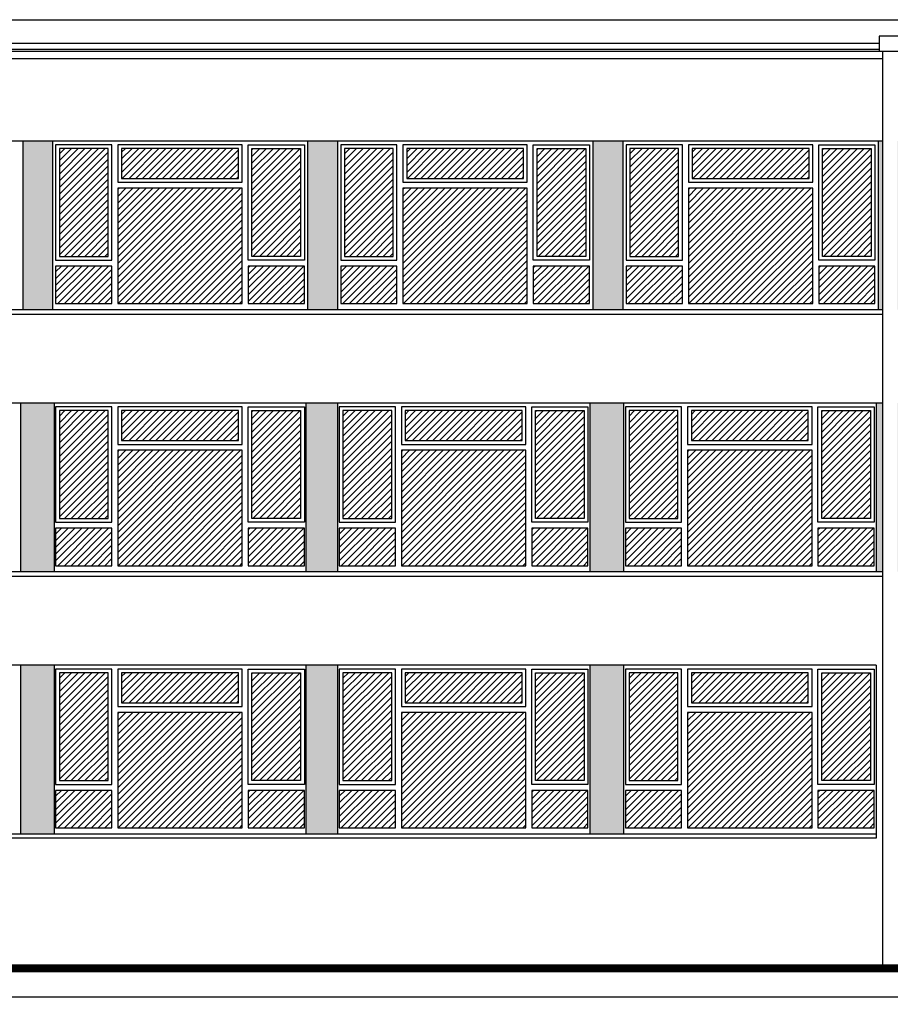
# Model space of a CAD drawing. Header units: millimetres. Extents: x 167273 to 188273, y -125105 to -88145.
# Tile 86 of 210: x 175760 to 176922, y -111648 to -110333. Entities that reach past the tile are written whole.
import ezdxf

# ---------------------------------------------------------------- set-up
doc = ezdxf.new("R2010")
doc.units = ezdxf.units.MM
doc.linetypes.add('AUSGEZOGEN', pattern=[0])
doc.layers.add('7031', color=7, linetype='AUSGEZOGEN', true_color=0x474b4e)
doc.layers.add('_SZYBY', color=7, linetype='Continuous', lineweight=5, true_color=0xb3b3b3)
for name, color, linetype in [('a-wymiary', 9, 'Continuous'), ('b-cienka', 9, 'Continuous'), ('b-widokowa', 7, 'Continuous'), ('b-ściany', 2, 'Continuous')]:
    doc.layers.add(name, color=color, linetype=linetype)
doc.styles.add('PPAB_100', font='romans.shx', dxfattribs={"width": 0.7, "height": 12})
doc.dimstyles.new('newPPAB_100', dxfattribs={"dimscale": 0, "dimtxt": 16, "dimasz": 1, "dimexe": 10, "dimexo": 10, "dimgap": 5, "dimtad": 1, "dimdec": 0, "dimzin": 0, "dimdsep": 46, "dimtxsty": 'PPAB_100', "dimblk": 'tick_50', "dimcen": 0.09, "dimdle": 5, "dimse1": 1, "dimse2": 1, "dimclrd": 9, "dimclre": 9, "dimclrt": 161, "dimadec": 0, "dimazin": 0, "dimtfac": 1, "dimtdec": 0, "dimtix": 1, "dimtmove": 2, "dimatfit": 0, "dimldrblk": 'tick_50', "dimfxl": 0, "dimtolj": 1, "dimtzin": 0, "dimarcsym": 0})

# ---------------------------------------------------------------- blocks, each defined once
blk = doc.blocks.new('tick_50')
at = {"color": 9, "ltscale": 20}
for p, q in [((-5, 0), (5, 0)), ((0, 10), (0, -10))]:
    blk.add_line(p, q, dxfattribs=at)
at = {"color": 0}
blk.add_line((2.5, 2.5), (-2.5, -2.5), dxfattribs=at)

msp = doc.modelspace()

# ---------------------------------------------------------------- hatches: boundary and pattern name
at = {"layer": '7031'}
for points in [[(175804.44, -110495.35), (175764.44, -110495.35), (175764.44, -110720.35), (175804.44, -110720.35)], [(176184.44, -110495.35), (176144.44, -110495.35), (176144.44, -110720.35), (176184.44, -110720.35)], [(176565.44, -110495.35), (176525.44, -110495.35), (176525.44, -110720.35), (176565.44, -110720.35)], [(175806.44, -110845.35), (175761.44, -110845.35), (175761.44, -111070.35), (175806.44, -111070.35)], [(176184.44, -110845.35), (176142.44, -110845.35), (176142.44, -111070.35), (176184.44, -111070.35)], [(176566.44, -110845.35), (176521.44, -110845.35), (176521.44, -111070.35), (176566.44, -111070.35)], [(175806.44, -111195.35), (175761.44, -111195.35), (175761.44, -111420.35), (175806.44, -111420.35)], [(176184.44, -111195.35), (176142.44, -111195.35), (176142.44, -111420.35), (176184.44, -111420.35)], [(176566.44, -111195.35), (176521.44, -111195.35), (176521.44, -111420.35), (176566.44, -111420.35)]]:
    msp.add_hatch(color=256, dxfattribs=at).paths.add_polyline_path(points)
h = msp.add_hatch(color=256, dxfattribs=at)
h.paths.add_polyline_path([(176949.44, -110495.35), (176932.44, -110495.35), (176932.44, -110720.35), (176949.44, -110720.35)])
h.paths.add_polyline_path([(176912.44, -110495.35), (176906.44, -110495.35), (176906.44, -110720.35), (176912.44, -110720.35)])
h = msp.add_hatch(color=256, dxfattribs=at)
h.paths.add_polyline_path([(176912.44, -110845.35), (176903.44, -110845.35), (176903.44, -111070.35), (176912.44, -111070.35)])
h.paths.add_polyline_path([(176945.44, -110845.35), (176932.44, -110845.35), (176932.44, -111070.35), (176945.44, -111070.35)])
at = {"layer": '_SZYBY'}
h = msp.add_hatch(dxfattribs=at)
h.set_pattern_fill('ANSI31', color=256, scale=2, style=0)
h.set_pattern_definition([(45, (493.1585, 350), (-4.49012806, 4.49012806), [])])
h.paths.add_polyline_path([(175878.44, -110505.35), (175813.44, -110505.35), (175813.44, -110649.35), (175878.44, -110649.35)])
h.paths.add_polyline_path([(175883.44, -110662.35), (175808.44, -110662.35), (175808.44, -110712.35), (175883.44, -110712.35)])
h.paths.add_polyline_path([(176057.44, -110558.35), (175891.44, -110558.35), (175891.44, -110712.35), (176057.44, -110712.35)])
h.paths.add_polyline_path([(176052.44, -110505.35), (175896.44, -110505.35), (175896.44, -110545.35), (176052.44, -110545.35)])
h.paths.add_polyline_path([(176135.44, -110505.35), (176070.44, -110505.35), (176070.44, -110649.35), (176135.44, -110649.35)])
h.paths.add_polyline_path([(176140.44, -110662.35), (176065.44, -110662.35), (176065.44, -110712.35), (176140.44, -110712.35)])
h = msp.add_hatch(dxfattribs=at)
h.set_pattern_fill('ANSI31', color=256, scale=2, style=0)
h.set_pattern_definition([(45, (873.6585, 350), (-4.49012806, 4.49012806), [])])
h.paths.add_polyline_path([(176258.94, -110505.35), (176193.94, -110505.35), (176193.94, -110649.35), (176258.94, -110649.35)])
h.paths.add_polyline_path([(176263.94, -110662.35), (176188.94, -110662.35), (176188.94, -110712.35), (176263.94, -110712.35)])
h.paths.add_polyline_path([(176437.94, -110558.35), (176271.94, -110558.35), (176271.94, -110712.35), (176437.94, -110712.35)])
h.paths.add_polyline_path([(176432.94, -110505.35), (176276.94, -110505.35), (176276.94, -110545.35), (176432.94, -110545.35)])
h.paths.add_polyline_path([(176515.94, -110505.35), (176450.94, -110505.35), (176450.94, -110649.35), (176515.94, -110649.35)])
h.paths.add_polyline_path([(176520.94, -110662.35), (176445.94, -110662.35), (176445.94, -110712.35), (176520.94, -110712.35)])
h = msp.add_hatch(dxfattribs=at)
h.set_pattern_fill('ANSI31', color=256, scale=2, style=0)
h.set_pattern_definition([(45, (1254.6585, 350), (-4.49012806, 4.49012806), [])])
h.paths.add_polyline_path([(176639.94, -110505.35), (176574.94, -110505.35), (176574.94, -110649.35), (176639.94, -110649.35)])
h.paths.add_polyline_path([(176644.94, -110662.35), (176569.94, -110662.35), (176569.94, -110712.35), (176644.94, -110712.35)])
h.paths.add_polyline_path([(176818.94, -110558.35), (176652.94, -110558.35), (176652.94, -110712.35), (176818.94, -110712.35)])
h.paths.add_polyline_path([(176813.94, -110505.35), (176657.94, -110505.35), (176657.94, -110545.35), (176813.94, -110545.35)])
h.paths.add_polyline_path([(176896.94, -110505.35), (176831.94, -110505.35), (176831.94, -110649.35), (176896.94, -110649.35)])
h.paths.add_polyline_path([(176901.94, -110662.35), (176826.94, -110662.35), (176826.94, -110712.35), (176901.94, -110712.35)])
h = msp.add_hatch(dxfattribs=at)
h.set_pattern_fill('ANSI31', color=256, scale=2, style=0)
h.set_pattern_definition([(45, (493.1585, -3e-11), (-4.49012806, 4.49012806), [])])
h.paths.add_polyline_path([(175878.44, -110855.35), (175813.44, -110855.35), (175813.44, -110999.35), (175878.44, -110999.35)])
h.paths.add_polyline_path([(175883.44, -111012.35), (175808.44, -111012.35), (175808.44, -111062.35), (175883.44, -111062.35)])
h.paths.add_polyline_path([(176057.44, -110908.35), (175891.44, -110908.35), (175891.44, -111062.35), (176057.44, -111062.35)])
h.paths.add_polyline_path([(176052.44, -110855.35), (175896.44, -110855.35), (175896.44, -110895.35), (176052.44, -110895.35)])
h.paths.add_polyline_path([(176135.44, -110855.35), (176070.44, -110855.35), (176070.44, -110999.35), (176135.44, -110999.35)])
h.paths.add_polyline_path([(176140.44, -111012.35), (176065.44, -111012.35), (176065.44, -111062.35), (176140.44, -111062.35)])
h = msp.add_hatch(dxfattribs=at)
h.set_pattern_fill('ANSI31', color=256, scale=2, style=0)
h.set_pattern_definition([(45, (871.6585, -1e-11), (-4.49012806, 4.49012806), [])])
h.paths.add_polyline_path([(176256.94, -110855.35), (176191.94, -110855.35), (176191.94, -110999.35), (176256.94, -110999.35)])
h.paths.add_polyline_path([(176261.94, -111012.35), (176186.94, -111012.35), (176186.94, -111062.35), (176261.94, -111062.35)])
h.paths.add_polyline_path([(176435.94, -110908.35), (176269.94, -110908.35), (176269.94, -111062.35), (176435.94, -111062.35)])
h.paths.add_polyline_path([(176430.94, -110855.35), (176274.94, -110855.35), (176274.94, -110895.35), (176430.94, -110895.35)])
h.paths.add_polyline_path([(176513.94, -110855.35), (176448.94, -110855.35), (176448.94, -110999.35), (176513.94, -110999.35)])
h.paths.add_polyline_path([(176518.94, -111012.35), (176443.94, -111012.35), (176443.94, -111062.35), (176518.94, -111062.35)])
h = msp.add_hatch(dxfattribs=at)
h.set_pattern_fill('ANSI31', color=256, scale=2, style=0)
h.set_pattern_definition([(45, (1253.6585, 1e-11), (-4.49012806, 4.49012806), [])])
h.paths.add_polyline_path([(176638.94, -110855.35), (176573.94, -110855.35), (176573.94, -110999.35), (176638.94, -110999.35)])
h.paths.add_polyline_path([(176643.94, -111012.35), (176568.94, -111012.35), (176568.94, -111062.35), (176643.94, -111062.35)])
h.paths.add_polyline_path([(176817.94, -110908.35), (176651.94, -110908.35), (176651.94, -111062.35), (176817.94, -111062.35)])
h.paths.add_polyline_path([(176812.94, -110855.35), (176656.94, -110855.35), (176656.94, -110895.35), (176812.94, -110895.35)])
h.paths.add_polyline_path([(176895.94, -110855.35), (176830.94, -110855.35), (176830.94, -110999.35), (176895.94, -110999.35)])
h.paths.add_polyline_path([(176900.94, -111012.35), (176825.94, -111012.35), (176825.94, -111062.35), (176900.94, -111062.35)])
h = msp.add_hatch(dxfattribs=at)
h.set_pattern_fill('ANSI31', color=256, scale=2, style=0)
h.set_pattern_definition([(45, (493.1585, -350), (-4.49012806, 4.49012806), [])])
h.paths.add_polyline_path([(175878.44, -111205.35), (175813.44, -111205.35), (175813.44, -111349.35), (175878.44, -111349.35)])
h.paths.add_polyline_path([(175883.44, -111362.35), (175808.44, -111362.35), (175808.44, -111412.35), (175883.44, -111412.35)])
h.paths.add_polyline_path([(176057.44, -111258.35), (175891.44, -111258.35), (175891.44, -111412.35), (176057.44, -111412.35)])
h.paths.add_polyline_path([(176052.44, -111205.35), (175896.44, -111205.35), (175896.44, -111245.35), (176052.44, -111245.35)])
h.paths.add_polyline_path([(176135.44, -111205.35), (176070.44, -111205.35), (176070.44, -111349.35), (176135.44, -111349.35)])
h.paths.add_polyline_path([(176140.44, -111362.35), (176065.44, -111362.35), (176065.44, -111412.35), (176140.44, -111412.35)])
h = msp.add_hatch(dxfattribs=at)
h.set_pattern_fill('ANSI31', color=256, scale=2, style=0)
h.set_pattern_definition([(45, (871.6585, -350), (-4.49012806, 4.49012806), [])])
h.paths.add_polyline_path([(176256.94, -111205.35), (176191.94, -111205.35), (176191.94, -111349.35), (176256.94, -111349.35)])
h.paths.add_polyline_path([(176261.94, -111362.35), (176186.94, -111362.35), (176186.94, -111412.35), (176261.94, -111412.35)])
h.paths.add_polyline_path([(176435.94, -111258.35), (176269.94, -111258.35), (176269.94, -111412.35), (176435.94, -111412.35)])
h.paths.add_polyline_path([(176430.94, -111205.35), (176274.94, -111205.35), (176274.94, -111245.35), (176430.94, -111245.35)])
h.paths.add_polyline_path([(176513.94, -111205.35), (176448.94, -111205.35), (176448.94, -111349.35), (176513.94, -111349.35)])
h.paths.add_polyline_path([(176518.94, -111362.35), (176443.94, -111362.35), (176443.94, -111412.35), (176518.94, -111412.35)])
h = msp.add_hatch(dxfattribs=at)
h.set_pattern_fill('ANSI31', color=256, scale=2, style=0)
h.set_pattern_definition([(45, (1253.6585, -350), (-4.49012806, 4.49012806), [])])
h.paths.add_polyline_path([(176638.94, -111205.35), (176573.94, -111205.35), (176573.94, -111349.35), (176638.94, -111349.35)])
h.paths.add_polyline_path([(176643.94, -111362.35), (176568.94, -111362.35), (176568.94, -111412.35), (176643.94, -111412.35)])
h.paths.add_polyline_path([(176817.94, -111258.35), (176651.94, -111258.35), (176651.94, -111412.35), (176817.94, -111412.35)])
h.paths.add_polyline_path([(176812.94, -111205.35), (176656.94, -111205.35), (176656.94, -111245.35), (176812.94, -111245.35)])
h.paths.add_polyline_path([(176895.94, -111205.35), (176830.94, -111205.35), (176830.94, -111349.35), (176895.94, -111349.35)])
h.paths.add_polyline_path([(176900.94, -111362.35), (176825.94, -111362.35), (176825.94, -111412.35), (176900.94, -111412.35)])

# ---------------------------------------------------------------- linework, layer by layer
at = {"layer": 'b-cienka'}
for points in [[(175883.44, -110500.35), (175808.44, -110500.35), (175808.44, -110654.35), (175883.44, -110654.35)], [(175878.44, -110505.35), (175813.44, -110505.35), (175813.44, -110649.35), (175878.44, -110649.35)], [(176057.44, -110500.35), (175891.44, -110500.35), (175891.44, -110550.35), (176057.44, -110550.35)], [(176052.44, -110505.35), (175896.44, -110505.35), (175896.44, -110545.35), (176052.44, -110545.35)], [(176140.44, -110654.35), (176065.44, -110654.35), (176065.44, -110500.35), (176140.44, -110500.35)], [(176135.44, -110649.35), (176070.44, -110649.35), (176070.44, -110505.35), (176135.44, -110505.35)], [(176263.94, -110500.35), (176188.94, -110500.35), (176188.94, -110654.35), (176263.94, -110654.35)], [(176258.94, -110505.35), (176193.94, -110505.35), (176193.94, -110649.35), (176258.94, -110649.35)], [(176437.94, -110500.35), (176271.94, -110500.35), (176271.94, -110550.35), (176437.94, -110550.35)], [(176432.94, -110505.35), (176276.94, -110505.35), (176276.94, -110545.35), (176432.94, -110545.35)], [(176520.94, -110654.35), (176445.94, -110654.35), (176445.94, -110500.35), (176520.94, -110500.35)], [(176515.94, -110649.35), (176450.94, -110649.35), (176450.94, -110505.35), (176515.94, -110505.35)], [(176644.94, -110500.35), (176569.94, -110500.35), (176569.94, -110654.35), (176644.94, -110654.35)], [(176639.94, -110505.35), (176574.94, -110505.35), (176574.94, -110649.35), (176639.94, -110649.35)], [(176818.94, -110500.35), (176652.94, -110500.35), (176652.94, -110550.35), (176818.94, -110550.35)], [(176813.94, -110505.35), (176657.94, -110505.35), (176657.94, -110545.35), (176813.94, -110545.35)], [(176901.94, -110654.35), (176826.94, -110654.35), (176826.94, -110500.35), (176901.94, -110500.35)], [(176896.94, -110649.35), (176831.94, -110649.35), (176831.94, -110505.35), (176896.94, -110505.35)], [(176057.44, -110558.35), (175891.44, -110558.35), (175891.44, -110712.35), (176057.44, -110712.35)], [(176437.94, -110558.35), (176271.94, -110558.35), (176271.94, -110712.35), (176437.94, -110712.35)], [(176818.94, -110558.35), (176652.94, -110558.35), (176652.94, -110712.35), (176818.94, -110712.35)], [(175883.44, -110662.35), (175808.44, -110662.35), (175808.44, -110712.35), (175883.44, -110712.35)], [(176140.44, -110662.35), (176065.44, -110662.35), (176065.44, -110712.35), (176140.44, -110712.35)], [(176263.94, -110662.35), (176188.94, -110662.35), (176188.94, -110712.35), (176263.94, -110712.35)], [(176520.94, -110662.35), (176445.94, -110662.35), (176445.94, -110712.35), (176520.94, -110712.35)], [(176644.94, -110662.35), (176569.94, -110662.35), (176569.94, -110712.35), (176644.94, -110712.35)], [(176901.94, -110662.35), (176826.94, -110662.35), (176826.94, -110712.35), (176901.94, -110712.35)], [(175883.44, -110850.35), (175808.44, -110850.35), (175808.44, -111004.35), (175883.44, -111004.35)], [(176057.44, -110850.35), (175891.44, -110850.35), (175891.44, -110900.35), (176057.44, -110900.35)], [(176140.44, -111004.35), (176065.44, -111004.35), (176065.44, -110850.35), (176140.44, -110850.35)], [(176261.94, -110850.35), (176186.94, -110850.35), (176186.94, -111004.35), (176261.94, -111004.35)], [(176435.94, -110850.35), (176269.94, -110850.35), (176269.94, -110900.35), (176435.94, -110900.35)], [(176518.94, -111004.35), (176443.94, -111004.35), (176443.94, -110850.35), (176518.94, -110850.35)], [(176643.94, -110850.35), (176568.94, -110850.35), (176568.94, -111004.35), (176643.94, -111004.35)], [(176817.94, -110850.35), (176651.94, -110850.35), (176651.94, -110900.35), (176817.94, -110900.35)], [(176900.94, -111004.35), (176825.94, -111004.35), (176825.94, -110850.35), (176900.94, -110850.35)], [(175878.44, -110855.35), (175813.44, -110855.35), (175813.44, -110999.35), (175878.44, -110999.35)], [(176052.44, -110855.35), (175896.44, -110855.35), (175896.44, -110895.35), (176052.44, -110895.35)], [(176135.44, -110999.35), (176070.44, -110999.35), (176070.44, -110855.35), (176135.44, -110855.35)], [(176256.94, -110855.35), (176191.94, -110855.35), (176191.94, -110999.35), (176256.94, -110999.35)], [(176430.94, -110855.35), (176274.94, -110855.35), (176274.94, -110895.35), (176430.94, -110895.35)], [(176513.94, -110999.35), (176448.94, -110999.35), (176448.94, -110855.35), (176513.94, -110855.35)], [(176638.94, -110855.35), (176573.94, -110855.35), (176573.94, -110999.35), (176638.94, -110999.35)], [(176812.94, -110855.35), (176656.94, -110855.35), (176656.94, -110895.35), (176812.94, -110895.35)], [(176895.94, -110999.35), (176830.94, -110999.35), (176830.94, -110855.35), (176895.94, -110855.35)], [(176057.44, -110908.35), (175891.44, -110908.35), (175891.44, -111062.35), (176057.44, -111062.35)], [(176435.94, -110908.35), (176269.94, -110908.35), (176269.94, -111062.35), (176435.94, -111062.35)], [(176817.94, -110908.35), (176651.94, -110908.35), (176651.94, -111062.35), (176817.94, -111062.35)], [(175883.44, -111012.35), (175808.44, -111012.35), (175808.44, -111062.35), (175883.44, -111062.35)], [(176140.44, -111012.35), (176065.44, -111012.35), (176065.44, -111062.35), (176140.44, -111062.35)], [(176261.94, -111012.35), (176186.94, -111012.35), (176186.94, -111062.35), (176261.94, -111062.35)], [(176518.94, -111012.35), (176443.94, -111012.35), (176443.94, -111062.35), (176518.94, -111062.35)], [(176643.94, -111012.35), (176568.94, -111012.35), (176568.94, -111062.35), (176643.94, -111062.35)], [(176900.94, -111012.35), (176825.94, -111012.35), (176825.94, -111062.35), (176900.94, -111062.35)], [(175883.44, -111200.35), (175808.44, -111200.35), (175808.44, -111354.35), (175883.44, -111354.35)], [(175878.44, -111205.35), (175813.44, -111205.35), (175813.44, -111349.35), (175878.44, -111349.35)], [(176057.44, -111200.35), (175891.44, -111200.35), (175891.44, -111250.35), (176057.44, -111250.35)], [(176052.44, -111205.35), (175896.44, -111205.35), (175896.44, -111245.35), (176052.44, -111245.35)], [(176140.44, -111354.35), (176065.44, -111354.35), (176065.44, -111200.35), (176140.44, -111200.35)], [(176135.44, -111349.35), (176070.44, -111349.35), (176070.44, -111205.35), (176135.44, -111205.35)], [(176261.94, -111200.35), (176186.94, -111200.35), (176186.94, -111354.35), (176261.94, -111354.35)], [(176256.94, -111205.35), (176191.94, -111205.35), (176191.94, -111349.35), (176256.94, -111349.35)], [(176435.94, -111200.35), (176269.94, -111200.35), (176269.94, -111250.35), (176435.94, -111250.35)], [(176430.94, -111205.35), (176274.94, -111205.35), (176274.94, -111245.35), (176430.94, -111245.35)], [(176518.94, -111354.35), (176443.94, -111354.35), (176443.94, -111200.35), (176518.94, -111200.35)], [(176513.94, -111349.35), (176448.94, -111349.35), (176448.94, -111205.35), (176513.94, -111205.35)], [(176643.94, -111200.35), (176568.94, -111200.35), (176568.94, -111354.35), (176643.94, -111354.35)], [(176638.94, -111205.35), (176573.94, -111205.35), (176573.94, -111349.35), (176638.94, -111349.35)], [(176817.94, -111200.35), (176651.94, -111200.35), (176651.94, -111250.35), (176817.94, -111250.35)], [(176812.94, -111205.35), (176656.94, -111205.35), (176656.94, -111245.35), (176812.94, -111245.35)], [(176900.94, -111354.35), (176825.94, -111354.35), (176825.94, -111200.35), (176900.94, -111200.35)], [(176895.94, -111349.35), (176830.94, -111349.35), (176830.94, -111205.35), (176895.94, -111205.35)], [(176057.44, -111258.35), (175891.44, -111258.35), (175891.44, -111412.35), (176057.44, -111412.35)], [(176435.94, -111258.35), (176269.94, -111258.35), (176269.94, -111412.35), (176435.94, -111412.35)], [(176817.94, -111258.35), (176651.94, -111258.35), (176651.94, -111412.35), (176817.94, -111412.35)], [(175883.44, -111362.35), (175808.44, -111362.35), (175808.44, -111412.35), (175883.44, -111412.35)], [(176140.44, -111362.35), (176065.44, -111362.35), (176065.44, -111412.35), (176140.44, -111412.35)], [(176261.94, -111362.35), (176186.94, -111362.35), (176186.94, -111412.35), (176261.94, -111412.35)], [(176518.94, -111362.35), (176443.94, -111362.35), (176443.94, -111412.35), (176518.94, -111412.35)], [(176643.94, -111362.35), (176568.94, -111362.35), (176568.94, -111412.35), (176643.94, -111412.35)], [(176900.94, -111362.35), (176825.94, -111362.35), (176825.94, -111412.35), (176900.94, -111412.35)]]:
    msp.add_lwpolyline(points, close=True, dxfattribs=at)
at = {"layer": 'b-widokowa'}
for p, q in [((171612.44, -110333.35), (178945.44, -110333.35)), ((176907.44, -110365.35), (173881.44, -110365.35)), ((171123.44, -110375.35), (179434.44, -110375.35)), ((176907.44, -110373.35), (173881.44, -110373.35)), ((176912.44, -111595.35), (176912.44, -110375.35)), ((173876.44, -110385.35), (176912.44, -110385.35)), ((176912.44, -110495.35), (173876.44, -110495.35)), ((175764.44, -110495.35), (175764.44, -110720.35)), ((175804.44, -110495.35), (175804.44, -110720.35)), ((176144.44, -110495.35), (176144.44, -110720.35)), ((176184.44, -110495.35), (176184.44, -110720.35)), ((176525.44, -110495.35), (176525.44, -110720.35)), ((176565.44, -110495.35), (176565.44, -110720.35)), ((176906.44, -110495.35), (176906.44, -110720.35)), ((173876.44, -110720.35), (176912.44, -110720.35)), ((173876.44, -110726.35), (176912.44, -110726.35)), ((176912.44, -110845.35), (173876.44, -110845.35)), ((175761.44, -110845.35), (175761.44, -111070.35)), ((175806.44, -110845.35), (175806.44, -111070.35)), ((176142.44, -110845.35), (176142.44, -111070.35)), ((176184.44, -110845.35), (176184.44, -111070.35)), ((176521.44, -110845.35), (176521.44, -111070.35)), ((176566.44, -110845.35), (176566.44, -111070.35)), ((176903.44, -110845.35), (176903.44, -111070.35)), ((173876.44, -111070.35), (176912.44, -111070.35)), ((173876.44, -111076.35), (176912.44, -111076.35)), ((176903.44, -111195.35), (173876.44, -111195.35)), ((175761.44, -111195.35), (175761.44, -111420.35)), ((175806.44, -111195.35), (175806.44, -111420.35)), ((176142.44, -111195.35), (176142.44, -111420.35)), ((176184.44, -111195.35), (176184.44, -111420.35)), ((176521.44, -111195.35), (176521.44, -111420.35)), ((176566.44, -111195.35), (176566.44, -111420.35)), ((176903.44, -111195.35), (176903.44, -111420.35)), ((174273.44, -111420.35), (176903.44, -111420.35)), ((176903.44, -111426.35), (174273.44, -111426.35)), ((176903.44, -111420.35), (176903.44, -111426.35))]:
    msp.add_line(p, q, dxfattribs=at)
at = {"layer": 'b-widokowa', "ltscale": 0.5}
msp.add_lwpolyline([(176907.44, -110375.35), (176937.44, -110375.35), (176937.44, -110355.35), (176907.44, -110355.35)], close=True, dxfattribs=at)
at = {"layer": 'b-ściany'}
msp.add_line((173519.08, -111595.35), (176937.44, -111595.35), dxfattribs=at)
at = {"layer": 'b-ściany', "const_width": 10}
msp.add_lwpolyline([(179573.44, -111600.35), (173514.08, -111600.35), (173514.08, -111590.35), (172322.44, -111590.35), (172322.44, -111600.35), (170923.44, -111600.35)], dxfattribs=at)

# ---------------------------------------------------------------- dimensions: what is measured, and where the dimension line sits
at = {"layer": 'a-wymiary'}
msp.add_linear_dim(base=(176937.44, -111638.03), p1=(174342.44, -111420.35), p2=(176937.44, -111595.35), dimstyle='newPPAB_100', override={"dimscale": 1}, dxfattribs=at).render()

doc.saveas('drawing.dxf')
